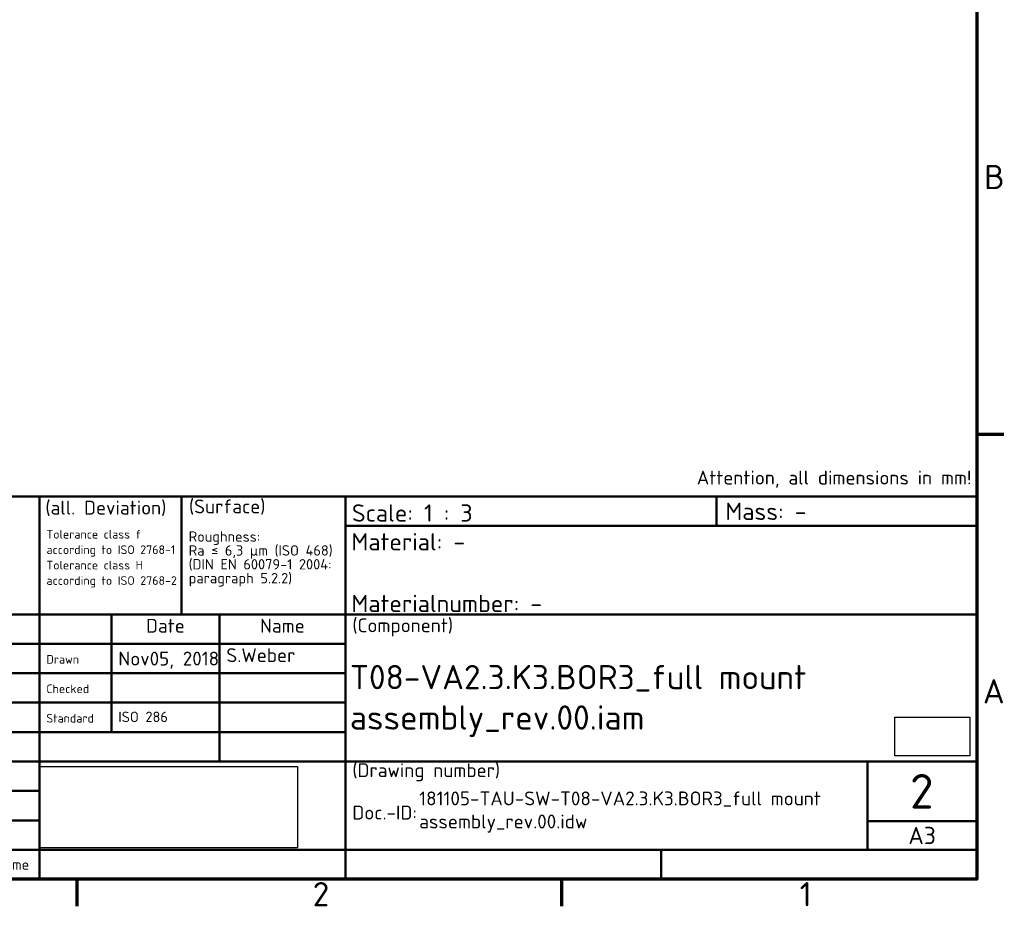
# Model space of a CAD drawing. Header units: millimetres. Extents: x 0 to 1260, y 0 to 891.
# Tile 17 of 20: x 815 to 1242, y 18 to 402. Entities that reach past the tile are written whole.
import ezdxf
from ezdxf.enums import TextEntityAlignment as Align

# ---------------------------------------------------------------- set-up
doc = ezdxf.new("R2010")
doc.units = ezdxf.units.MM
doc.header["$LTSCALE"] = 3
doc.layers.add('Rahmen (ISO)', color=7, linetype='Continuous', lineweight=70)
doc.layers.add('Titel (ISO)', color=7, linetype='Continuous', lineweight=50)
doc.styles.add('Notiztext (DIN)', font='isocpeur.ttf')
doc.styles.add('Textstil41', font='isocpeur.ttf')
doc.styles.add('Textstil44', font='isocpeur.ttf')
doc.styles.add('Textstil46', font='isocpeur.ttf')
doc.styles.add('Textstil49', font='isocpeur.ttf')
doc.styles.add('Textstil50', font='isocpeur.ttf')
picture_1 = doc.add_image_def('image1.bmp', size_in_pixel=(578, 183))
picture_2 = doc.add_image_def('image2.bmp', size_in_pixel=(142, 73))

# ---------------------------------------------------------------- blocks, each defined once
blk = doc.blocks.new('Ränder Standardrahmen')
at = {"layer": 'Rahmen (ISO)'}
for p, q in [((410, 74.25), (413.9, 74.25)), ((280, 10), (280, 6.1)), ((350, 10), (350, 6.1))]:
    blk.add_line(p, q, dxfattribs=at)
at = {"layer": 'Rahmen (ISO)', "flags": 128}
blk.add_lwpolyline([(10, 10), (10, 287), (410, 287), (410, 10), (10, 10)], dxfattribs=at)
at = {"layer": 'Rahmen (ISO)', "char_height": 3.5, "attachment_point": 7, "style": 'Notiztext (DIN)'}
for s, insert in [('B', (411.05, 109.63)), ('A', (410.88, 35.38)), ('2', (314.08, 6.1)), ('1', (384.42, 6.1))]:
    blk.add_mtext(s, dxfattribs=dict(at, insert=insert))
blk = doc.blocks.new('Schriftfelder DIN')
at = {"layer": 'Titel (ISO)'}
for p, q in [((288.59, 154.87), (98.59, 154.87)), ((153.19, 99.62), (153.19, 154.87)), ((173.72, 154.87), (173.72, 137.87)), ((197.39, 99.62), (197.39, 154.87)), ((251, 150.64), (251, 154.87)), ((288.59, 99.62), (288.59, 154.87)), ((197.39, 150.64), (288.59, 150.64)), ((98.59, 137.87), (288.59, 137.87)), ((163.59, 120.87), (163.59, 137.87)), ((179.19, 116.62), (179.19, 137.87)), ((98.59, 133.62), (153.19, 133.62)), ((153.19, 133.62), (197.39, 133.62)), ((98.59, 129.37), (153.19, 129.37)), ((153.19, 129.37), (197.39, 129.37)), ((98.59, 125.12), (153.19, 125.12)), ((153.19, 125.12), (197.39, 125.12)), ((98.59, 120.87), (153.19, 120.87)), ((153.19, 120.87), (197.39, 120.87)), ((98.59, 116.62), (153.19, 116.62)), ((153.19, 116.62), (288.59, 116.62)), ((272.79, 103.87), (272.79, 116.62)), ((98.59, 112.37), (153.19, 112.37)), ((153.19, 108.12), (98.59, 108.12)), ((272.79, 108.01), (288.59, 108.01)), ((98.59, 103.87), (153.19, 103.87)), ((153.19, 103.87), (197.39, 103.87)), ((197.39, 103.87), (288.59, 103.87)), ((242.99, 99.62), (242.99, 103.87)), ((98.59, 99.62), (288.59, 99.62))]:
    blk.add_line(p, q, dxfattribs=at)
at = {"layer": 'Titel (ISO)', "style": 'Textstil46'}
for s, p in [('Date', (171.39, 134.62)), ('Name', (188.29, 134.62))]:
    blk.add_text(s, height=2, dxfattribs=at).set_placement(p, align=Align.BOTTOM_CENTER)
at = {"layer": 'Titel (ISO)'}
for s, height, style, p in [('S.Weber', 2, 'Textstil46', (180.19, 130.37)), ('Drawn', 1.25, 'Textstil50', (154.19, 130.37)), ('Checked', 1.25, 'Textstil50', (154.19, 126.12)), ('ISO 286', 1.5, 'Textstil44', (164.59, 121.87)), ('Standard', 1.25, 'Textstil50', (154.19, 121.87))]:
    blk.add_text(s, height=height, dxfattribs=dict(at, style=style)).set_placement(p, align=Align.BOTTOM_LEFT)
at = {"layer": 'Titel (ISO)', "style": 'Textstil44'}
blk.add_text('Name', height=1.5, dxfattribs=at).set_placement((149.29, 101.75), align=Align.MIDDLE_CENTER)
at = {"layer": 'Titel (ISO)', "style": 'Notiztext (DIN)'}
for s, insert, char_height, attachment_point in [('\\fISOCPEUR|b0|i0;\\H2.0000;Attention,\\fISOCPEUR|b0|i0;\\H2.0000; all dimensions in mm!', (248.14, 157.37), 2, 4), ('\\fISOCPEUR|b0|i0;\\H2.0000;(all. Deviation)', (154.05, 153.17), 2, 4), ('\\fISOCPEUR|b0|i0;\\H2.0000;(Surface)', (174.79, 153.35), 2, 4), ('\\fISOCPEUR|b0|i0;\\H2.5000;Scale: 1 : 3', (198.33, 152.5), 2.5, 4), ('\\fISOCPEUR|b0|i0;\\H2.5000;Mass: -', (252.27, 152.74), 2.5, 4), ('\\fISOCPEUR|b0|i0;\\H2.0000;(Component)', (198.39, 135.98), 2, 4), ('\\fISOCPEUR|b0|i0;\\H2.0000;Nov05, 2018', (164.59, 132.48), 2, 1), ('\\fISOCPEUR|b0|i0;\\H2.0000;(Drawing number)', (198.39, 115.07), 2, 4), ('\\fISOCPEUR|b0|i0;\\H2.0000;Doc.-ID:', (198.39, 109.25), 2, 4)]:
    blk.add_mtext(s, dxfattribs=dict(at, insert=insert, char_height=char_height, attachment_point=attachment_point))
for s, insert, char_height, attachment_point, line_spacing_factor in [('\\fISOCPEUR|b0|i0;\\H1.2500;Tolerance class f\\P\\fISOCPEUR|b0|i0;\\H1.2500;according to ISO 2768-1\\P\\fISOCPEUR|b0|i0;\\H1.2500;Tolerance class H\\P\\fISOCPEUR|b0|i0;\\H1.2500;according to ISO 2768-2', (154.21, 150.05), 1.25, 1, 1.068348), ('\\fISOCPEUR|b0|i0;\\H1.5000;Roughness:\\P\\fISOCPEUR|b0|i0;\\H1.5000;Ra ≤ 6,3 µm (ISO 468)\\P\\fISOCPEUR|b0|i0;\\H1.5000;(DIN EN 60079-1 2004:\\P\\fISOCPEUR|b0|i0;\\H1.5000;paragraph 5.2.2)\\P', (174.75, 149.85), 1.5, 1, 0.801261), ('\\fISOCPEUR|b0|i0;\\H2.5000;Material: -\\P\\fISOCPEUR|b0|i0;\\H2.5000;    \\P\\fISOCPEUR|b0|i0;\\H2.5000;Materialnumber: -', (198.26, 143.89), 2.5, 4, 1.068348)]:
    blk.add_mtext(s, dxfattribs=dict(at, insert=insert, char_height=char_height, attachment_point=attachment_point, line_spacing_factor=line_spacing_factor))
at = {"layer": 'Titel (ISO)'}
for tag, p, height, style in [('DATEINAME_001', (198.04, 127.06), 3.5, 'Notiztext (DIN)'), ('DATEINAME_002', (198.04, 121.23), 3.5, 'Notiztext (DIN)'), ('Blattnummer_001', (278.94, 109.82), 5, 'Textstil41'), ('DATEINAME_001', (208.05, 110.3), 2, 'Textstil46'), ('DATEINAME_002', (208.05, 106.96), 2, 'Textstil46'), ('Blattgröße_001', (278.7, 104.7), 2.49, 'Textstil49')]:
    blk.add_attdef(tag, p, '', height=height, dxfattribs=dict(at, style=style))
at = {"layer": 'Titel (ISO)', "style": 'Textstil46'}
for tag, p in [('KONTROLLDATUM', (164.59, 126.12)), ('KONTROLLIERT_VON', (180.19, 126.12)), ('KONSTR._GEN._VON', (180.19, 121.87))]:
    blk.add_attdef(tag, text='', height=2, dxfattribs=at).set_placement(p, align=Align.BOTTOM_LEFT)
image = blk.add_image(picture_2, insert=(276.74, 117.46), size_in_units=(10.85, 5.58))
image.dxf.flags = 7
image = blk.add_image(picture_1, insert=(153.3, 104.15), size_in_units=(37.17, 11.77))
image.dxf.flags = 7

msp = doc.modelspace()

# ---------------------------------------------------------------- block references
at = {"xscale": 3, "yscale": 3, "zscale": 3}
msp.add_blockref('Ränder Standardrahmen', (0, 0), dxfattribs=at)
ref = msp.add_blockref('Schriftfelder DIN', (364.239, -268.87), dxfattribs=dict(xscale=3, yscale=3, zscale=3))
ref.add_attrib('Blattnummer_001', '2', (1201.05, 60.587), dxfattribs={"layer": 'Titel (ISO)', "height": 15, "style": 'Textstil41'})
ref.add_attrib('Blattgröße_001', 'A3', (1200.335, 45.233), dxfattribs={"layer": 'Titel (ISO)', "height": 7.4565, "style": 'Textstil49'})
ref.add_attrib('DATEINAME_001', 'T08-VA2.3.K3.BOR3_full mount', (958.35, 112.312), dxfattribs={"layer": 'Titel (ISO)', "height": 10.5, "style": 'Notiztext (DIN)'})
ref.add_attrib('DATEINAME_001', '181105-TAU-SW-T08-VA2.3.K3.BOR3_full mount', (988.384, 62.023), dxfattribs={"layer": 'Titel (ISO)', "height": 6, "style": 'Textstil46'})
ref.add_attrib('DATEINAME_002', 'assembly_rev.00.iam', (958.35, 94.812), dxfattribs={"layer": 'Titel (ISO)', "height": 10.5, "style": 'Notiztext (DIN)'})
ref.add_attrib('DATEINAME_002', 'assembly_rev.00.idw', (988.384, 52.023), dxfattribs={"layer": 'Titel (ISO)', "height": 6, "style": 'Textstil46'})

doc.saveas('drawing.dxf')
